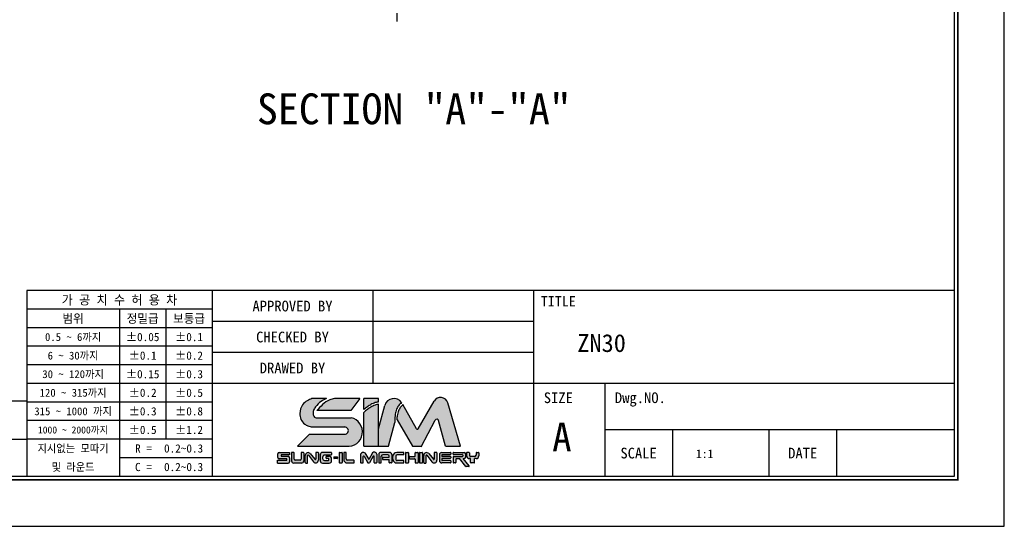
# Model space of a CAD drawing. Header units: millimetres. Extents: x -65 to 5648, y -387 to 3949.
# Tile 2 of 4: x 36 to 123, y 1 to 46. Entities that reach past the tile are written whole.
import ezdxf
from ezdxf.enums import TextEntityAlignment as Align

# ---------------------------------------------------------------- set-up
doc = ezdxf.new("R2010")
doc.units = ezdxf.units.MM
doc.linetypes.add('CENTER', pattern=[2, 1.25, -0.25, 0.25, -0.25])
doc.layers.get('0').update_dxf_attribs({"linetype": 'CONTINUOUS'})
for name, color, linetype in [('1', 1, 'CENTER'), ('5', 7, 'CONTINUOUS'), ('7', 7, 'CONTINUOUS')]:
    doc.layers.add(name, color=color, linetype=linetype)

# ---------------------------------------------------------------- blocks, each defined once
blk = doc.blocks.new('란표제')
h = blk.add_hatch(color=8)
h.dxf.hatch_style = 1
edge = h.paths.add_edge_path()
edge.add_spline(control_points=[(211.586712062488, 14.73767623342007), (211.5979655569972, 15.05995682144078), (211.6173841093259, 15.61607052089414), (211.7789107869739, 16.3460245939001), (212.0883945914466, 16.90037927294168), (212.3712800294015, 17.17334599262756), (212.5211611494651, 17.31797188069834)], knot_values=[0, 0, 0, 0, 0.7435831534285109, 1.283095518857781, 1.707763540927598, 2.186317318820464, 2.186317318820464, 2.186317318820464, 2.186317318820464], degree=3, periodic=0)
edge.add_arc((211.4478182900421, 16.58453128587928), 1.300000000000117, 34.34572044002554, 164.9999999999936)
edge.add_line((210.1921147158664, 16.92099604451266), (209.319017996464, 13.66255472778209))
edge.add_line((209.319017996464, 13.66255472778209), (209.319017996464, 11.2074160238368))
edge.add_line((209.319017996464, 11.2074160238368), (210.6863499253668, 11.2074160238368))
edge.add_line((210.6863499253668, 11.2074160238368), (211.5798839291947, 14.54213032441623))
edge.add_spline(control_points=[(211.5798839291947, 14.5421303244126), (211.5821599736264, 14.60731229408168), (211.5844360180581, 14.67249426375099), (211.586712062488, 14.73767623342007)], knot_values=[2.186317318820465, 2.186317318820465, 2.186317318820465, 2.186317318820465, 2.336708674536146, 2.336708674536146, 2.336708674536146, 2.336708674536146], degree=3, periodic=0)
edge = h.paths.add_edge_path()
edge.add_arc((217.4733307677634, 14.73094655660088), 0.2599999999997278, 14.999999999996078, 152.0936797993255, ccw=False)
edge.add_line((217.7244714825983, 14.79823950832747), (218.681274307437, 11.22740275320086))
edge.add_line((218.681274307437, 11.22740275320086), (220.7932630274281, 11.22740275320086))
edge.add_line((220.7932630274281, 11.22740275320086), (218.9990320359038, 17.29391512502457))
edge.add_arc((218.0017364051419, 16.99895508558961), 1.040000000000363, 16.47610349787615, 150.0000000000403)
edge.add_line((217.101069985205, 17.51895508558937), (214.8678378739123, 13.65088360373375))
edge.add_arc((214.7552545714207, 13.71588360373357), 0.1299999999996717, 210.0000000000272, 330.0000000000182, ccw=False)
edge.add_line((214.642671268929, 13.65088360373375), (212.6921295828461, 17.02932090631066))
edge.add_spline(control_points=[(212.6921295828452, 17.02932090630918), (212.5742457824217, 16.89979221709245), (212.3414632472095, 16.64401477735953), (212.065290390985, 16.12183659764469), (211.9274507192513, 15.54940397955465), (211.8798952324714, 15.13850761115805), (211.8598466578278, 14.96528077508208)], knot_values=[0, 0, 0, 0, 0.523800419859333, 1.034337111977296, 1.752334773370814, 2.275651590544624, 2.275651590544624, 2.275651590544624, 2.275651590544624], degree=3, periodic=0)
edge.add_arc((211.7973139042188, 14.85130860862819), 0.1300000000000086, 30.0000000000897, 61.24788174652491, ccw=False)
edge.add_line((211.9098972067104, 14.91630860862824), (214.0576988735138, 11.19620699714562))
edge.add_line((214.0576988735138, 11.19620699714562), (215.3070704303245, 11.1962069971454))
edge.add_line((215.3070704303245, 11.1962069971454), (217.243565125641, 14.85263365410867))
h = blk.add_hatch(color=150)
h.dxf.hatch_style = 1
edge = h.paths.add_edge_path()
edge.add_spline(control_points=[(207.254885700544, 16.33602195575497), (207.4122922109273, 16.47608683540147), (207.7174809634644, 16.74765264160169), (208.2523540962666, 17.06731062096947), (208.7774405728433, 17.32249890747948), (209.1543874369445, 17.38665720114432), (209.319017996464, 17.41467816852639)], knot_values=[0, 0, 0, 0, 0.6304310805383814, 1.222315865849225, 1.865724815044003, 2.364625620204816, 2.364625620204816, 2.364625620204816, 2.364625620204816], degree=3, periodic=0)
edge.add_line((209.319017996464, 17.41467816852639), (209.319017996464, 17.8749359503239))
edge.add_line((209.319017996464, 17.8749359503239), (207.254885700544, 17.8749359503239))
edge.add_line((207.254885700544, 17.8749359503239), (207.254885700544, 16.33602195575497))
edge = h.paths.add_edge_path()
edge.add_spline(control_points=[(209.319017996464, 17.09505608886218), (209.1507810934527, 17.05636180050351), (208.7718837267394, 16.96921585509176), (208.2430076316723, 16.7021166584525), (207.7228945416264, 16.35351243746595), (207.413543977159, 16.08416408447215), (207.254885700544, 15.9460219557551)], knot_values=[0, 0, 0, 0, 0.5164407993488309, 1.163110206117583, 1.761888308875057, 2.392319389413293, 2.392319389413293, 2.392319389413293, 2.392319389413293], degree=3, periodic=0)
edge.add_line((207.254885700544, 15.9460219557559), (207.254885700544, 11.2074160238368))
edge.add_line((207.254885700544, 11.2074160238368), (209.319017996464, 11.2074160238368))
edge.add_line((209.319017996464, 11.2074160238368), (209.319017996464, 17.09505608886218))
edge = h.paths.add_edge_path()
edge.add_line((205.4485281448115, 15.20675719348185), (200.5646388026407, 15.20675719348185))
edge.add_spline(control_points=[(200.5646388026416, 15.20675719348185), (200.4849448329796, 15.2311278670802), (200.2902893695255, 15.29065413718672), (200.0764048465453, 15.67955931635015), (200.1444277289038, 16.22277553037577), (200.5626230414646, 16.86702953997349), (201.1445093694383, 17.51252125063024), (201.753622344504, 17.7642963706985), (202.0212897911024, 17.8749359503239)], knot_values=[0, 0, 0, 0, 0.2433595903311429, 0.5944147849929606, 1.213183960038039, 1.789398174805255, 2.88702788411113, 3.747486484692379, 3.747486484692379, 3.747486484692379, 3.747486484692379], degree=3, periodic=0)
edge.add_line((202.021289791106, 17.87493595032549), (199.975920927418, 17.87493595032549))
edge.add_spline(control_points=[(199.975920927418, 17.87493595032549), (199.7520550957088, 17.7906646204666), (199.2509278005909, 17.60202188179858), (198.4944564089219, 16.96557093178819), (198.1991549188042, 15.94031959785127), (198.3773366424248, 14.94330619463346), (198.8409946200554, 14.33840604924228), (199.2605940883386, 14.13379854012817), (199.4124566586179, 14.059746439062)], knot_values=[0, 0, 0, 0, 0.550739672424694, 1.232839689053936, 2.19963066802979, 2.850121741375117, 3.513003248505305, 3.888995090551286, 3.888995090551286, 3.888995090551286, 3.888995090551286], degree=3, periodic=0)
edge.add_arc((200.0158996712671, 15.21120487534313), 1.299999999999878, 242.3423855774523, 270.0000000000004)
edge.add_line((200.0158996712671, 13.91120487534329), (204.5640160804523, 13.91120487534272))
edge.add_arc((204.5640160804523, 13.39961279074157), 0.5115920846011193, 270.18688939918, 90, ccw=False)
edge.add_line((204.565684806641, 12.88802342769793), (199.6526393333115, 12.88802342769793))
edge.add_line((199.6526393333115, 12.88802342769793), (197.9720319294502, 11.2074160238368))
edge.add_line((197.9720319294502, 11.2074160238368), (204.7937810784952, 11.2074160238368))
edge.add_arc((205.0304162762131, 13.2219417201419), 2.028376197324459, 263.3004820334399, 78.10426637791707)
edge = h.paths.add_edge_path(flags=17)
edge.add_spline(control_points=[(203.124493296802, 17.8749359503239), (202.8996633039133, 17.82721986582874), (202.2807588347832, 17.69586862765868), (201.4378743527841, 17.06335641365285), (200.9055243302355, 16.48007066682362), (200.6418784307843, 16.19119889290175)], knot_values=[0, 0, 0, 0, 0.6846043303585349, 1.884555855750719, 3.061918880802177, 3.061918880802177, 3.061918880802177, 3.061918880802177], degree=3, periodic=0)
edge.add_line((200.6418784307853, 16.19119889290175), (205.4077128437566, 16.19119889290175))
edge.add_line((205.4077128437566, 16.19119889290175), (206.7038211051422, 17.8749359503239))
edge.add_line((206.7038211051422, 17.8749359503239), (203.124493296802, 17.8749359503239))
h = blk.add_hatch(color=150)
h.dxf.hatch_style = 1
h.paths.add_polyline_path([(196.8398843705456, 9.607704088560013, 0.414213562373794), (196.644884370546, 9.80270408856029), (195.7199446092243, 9.80270408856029, -0.4142135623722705), (195.6549446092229, 9.867704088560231), (195.654944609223, 9.948566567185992, -0.4142135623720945), (195.7199446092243, 10.0135665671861), (196.8398843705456, 10.0135665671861), (196.8398843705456, 10.3463613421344), (195.3763517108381, 10.34636134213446, 0.4142135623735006), (195.1813517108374, 10.15136134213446), (195.1813517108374, 9.651637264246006, 0.4142135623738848), (195.3763517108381, 9.45663726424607), (196.4043549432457, 9.456637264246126, -0.4142135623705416), (196.4693549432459, 9.391637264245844), (196.4693549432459, 9.314484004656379, -0.4142135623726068), (196.4043549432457, 9.249484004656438), (195.1625882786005, 9.249484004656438), (195.1625882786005, 8.845717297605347), (196.644884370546, 8.845717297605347, 0.4142135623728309), (196.8398843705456, 9.04071729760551)])
h.paths.add_polyline_path([(204.2241152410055, 10.26798301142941, 0.4142135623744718), (204.1591152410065, 10.33298301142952), (203.8636730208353, 10.33298301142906, 0.4142135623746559), (203.7986730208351, 10.26798301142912), (203.7986730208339, 8.929340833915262, 0.4142135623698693), (203.8636730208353, 8.864340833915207), (204.1591152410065, 8.864340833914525, 0.4142135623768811), (204.2241152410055, 8.929340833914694)])
h.paths.add_polyline_path([(207.1653805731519, 9.763626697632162, -0.7673269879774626), (207.2866722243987, 9.796126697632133), (207.8058751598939, 8.896840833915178, 0.2679491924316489), (207.8621668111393, 8.864340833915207), (207.9913022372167, 8.864340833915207, 0.2679491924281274), (208.0475938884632, 8.896840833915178), (208.5667968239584, 9.796126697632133, -0.76732698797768), (208.6880884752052, 9.763626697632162), (208.6880884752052, 8.929340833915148, 0.4142135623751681), (208.7530884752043, 8.864340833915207), (208.9903602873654, 8.864340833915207, 0.4142135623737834), (209.0553602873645, 8.929340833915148), (209.0553602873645, 10.10884705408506, 0.5572135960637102), (208.4489020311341, 10.2713470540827), (207.9267345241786, 9.366926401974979), (207.4045670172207, 10.27134705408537, 0.519890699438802), (206.7981087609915, 10.10884705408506), (206.7981087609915, 8.929340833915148, 0.4142135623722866), (206.8631087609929, 8.864340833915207), (207.1003805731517, 8.864340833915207, 0.4142135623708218), (207.1653805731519, 8.929340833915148)])
h = blk.add_hatch(color=251)
h.dxf.hatch_style = 1
h.paths.add_polyline_path([(203.5669230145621, 9.653807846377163, 0.4142135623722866), (203.5019230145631, 9.718807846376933), (203.0985386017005, 9.718807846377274, 0.414213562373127), (203.0335386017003, 9.653807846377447), (203.0335386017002, 9.535083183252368, 0.4142135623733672), (203.0985386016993, 9.470083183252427), (203.5019230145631, 9.470083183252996, 0.4142135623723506), (203.5669230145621, 9.535083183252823)])
h.paths.add_polyline_path([(198.8155383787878, 9.170717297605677), (198.8155383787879, 10.28136134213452, 0.4142135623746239), (198.7505383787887, 10.34636134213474), (198.5312483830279, 10.34636134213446, 0.4142135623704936), (198.4662483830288, 10.28136134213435), (198.4662483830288, 9.374979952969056, -0.4142135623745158), (198.3362483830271, 9.244979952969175), (197.6035467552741, 9.244979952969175, -0.4142135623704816), (197.4735467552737, 9.374979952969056), (197.4735467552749, 10.28136134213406, 0.4142135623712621), (197.4085467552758, 10.34636134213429), (197.173220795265, 10.3463613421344, 0.4142135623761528), (197.1082207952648, 10.28136134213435), (197.1082207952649, 9.170717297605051, 0.4142135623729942), (197.4332207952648, 8.845717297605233), (198.490538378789, 8.845717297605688, 0.4142135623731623)])
h.paths.add_polyline_path([(200.8836941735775, 9.265258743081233), (200.8836941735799, 10.28136134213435, 0.4142135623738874), (200.8186941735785, 10.3463613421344), (200.5662103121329, 10.34636134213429, 0.4142135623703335), (200.5012103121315, 10.28136134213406), (200.5012103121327, 9.419089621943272, -0.7053166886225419), (200.385850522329, 9.377993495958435), (199.7365529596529, 10.17365216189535, 0.7053166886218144), (199.0443942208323, 9.927075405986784), (199.0443942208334, 8.91071729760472, 0.4142135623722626), (199.1093942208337, 8.845717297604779), (199.3056264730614, 8.84571729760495, 0.4142135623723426), (199.3706264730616, 8.910717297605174), (199.3706264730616, 9.904828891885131, -0.7182104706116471), (199.4873633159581, 9.944177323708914), (200.1832731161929, 9.02916815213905, 0.7182104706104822)])
h.paths.add_polyline_path([(202.7217367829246, 9.170717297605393), (202.7217367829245, 9.475145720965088, 0.414213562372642), (202.3967367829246, 9.80014572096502), (202.0179389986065, 9.800145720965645, 0.4142135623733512), (201.9529389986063, 9.735145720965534), (201.9529389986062, 9.538394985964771, 0.4142135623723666), (202.0179389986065, 9.47339498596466), (202.273324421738, 9.473394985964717, -0.4142135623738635), (202.3383244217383, 9.40839498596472), (202.3383244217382, 9.281672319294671, -0.4142135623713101), (202.273324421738, 9.21667231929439), (201.7241999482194, 9.21667231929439, -0.4142135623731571), (201.4641999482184, 9.476672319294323), (201.4641999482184, 9.652153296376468, -0.414213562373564), (201.7891999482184, 9.977153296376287), (202.6567367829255, 9.97715329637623, 0.4142135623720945), (202.7217367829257, 10.04215329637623), (202.7217367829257, 10.2813613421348, 0.4142135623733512), (202.6567367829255, 10.3463613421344), (201.4565649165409, 10.3463613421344, 0.4142135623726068), (201.1315649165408, 10.02136134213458), (201.1315649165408, 9.170717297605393, 0.4142135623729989), (201.4565649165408, 8.845717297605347), (202.3967367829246, 8.845717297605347, 0.4142135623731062)])
h.paths.add_polyline_path([(205.9125890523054, 9.174990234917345, 0.4142135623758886), (205.8475890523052, 9.23999023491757), (204.9759224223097, 9.23999023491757, -0.4142135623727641), (204.7809224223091, 9.434990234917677), (204.7809224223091, 10.26798301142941, 0.4142135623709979), (204.7159224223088, 10.33298301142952), (204.4844112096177, 10.33298301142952, 0.4142135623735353), (204.4194112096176, 10.26798301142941), (204.4194112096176, 9.38434083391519, 0.414213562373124), (204.9394112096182, 8.864340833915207), (205.8475890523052, 8.864340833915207, 0.4142135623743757), (205.9125890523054, 8.929340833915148)])
h.paths.add_polyline_path([(209.694731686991, 9.823725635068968, -0.4142135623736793), (209.8897316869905, 10.01872563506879), (210.5938065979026, 10.0187256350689, -0.4142135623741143), (210.7888065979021, 9.823725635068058), (210.7888065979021, 9.69676070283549), (209.9214226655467, 9.696760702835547, 0.4142135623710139), (209.8564226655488, 9.631760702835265), (209.8564226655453, 9.40577132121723, 0.414213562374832), (209.9214226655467, 9.340771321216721), (210.7888065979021, 9.34077132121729), (210.7888065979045, 8.929340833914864, 0.4142135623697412), (210.8538065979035, 8.864340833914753), (211.0838216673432, 8.86434083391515, 0.4142135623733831), (211.1488216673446, 8.929340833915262), (211.1488216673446, 10.07298301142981, 0.4142135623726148), (210.8888216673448, 10.33298301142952), (209.5973415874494, 10.33298301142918, 0.4142135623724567), (209.337341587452, 10.07298301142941), (209.337341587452, 8.929340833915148, 0.414213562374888), (209.4023415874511, 8.864340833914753), (209.6297316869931, 8.864340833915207, 0.4142135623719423), (209.694731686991, 8.929340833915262)])
h.paths.add_polyline_path([(212.8488973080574, 9.150598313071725, 0.4142135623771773), (212.7838973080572, 9.21559831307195), (211.9150975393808, 9.215598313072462, -0.4142135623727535), (211.7200975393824, 9.410598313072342), (211.7200975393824, 9.825681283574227, -0.4142135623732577), (211.9150975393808, 10.02068128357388), (212.7838973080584, 10.02068128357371, 0.4142135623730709), (212.8488973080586, 10.08568128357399), (212.8488973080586, 10.26798301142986, 0.4142135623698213), (212.7838973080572, 10.33298301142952), (211.8480273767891, 10.33298301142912, 0.414213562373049), (211.3280273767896, 9.812983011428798), (211.3280273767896, 9.384340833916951, 0.4142135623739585), (211.8480273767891, 8.864340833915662), (212.7838973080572, 8.864340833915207, 0.4142135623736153), (212.8488973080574, 8.929340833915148)])
h.paths.add_polyline_path([(213.492579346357, 10.26798301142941, 0.414213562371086), (213.4275793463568, 10.33298301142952), (213.1321371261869, 10.33298301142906, 0.4142135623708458), (213.0671371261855, 10.26798301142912), (213.0671371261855, 8.929340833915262, 0.4142135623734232), (213.1321371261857, 8.864340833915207), (213.4275793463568, 8.864340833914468, 0.4142135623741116), (213.492579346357, 8.929340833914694)])
h.paths.add_polyline_path([(214.8456035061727, 10.26798301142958, 0.4142135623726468), (214.7806035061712, 10.33298301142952), (214.4851612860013, 10.33298301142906, 0.4142135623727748), (214.4201612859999, 10.26798301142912), (214.4201612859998, 9.839948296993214, -0.4142135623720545), (214.3551612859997, 9.774948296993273), (213.676330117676, 9.774948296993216, 0.4142135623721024), (213.6113301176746, 9.709948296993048), (213.6113301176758, 9.520356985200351, 0.4142135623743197), (213.676330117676, 9.455356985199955), (214.3551612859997, 9.45535698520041, -0.4142135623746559), (214.4201612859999, 9.390356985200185), (214.4201612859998, 8.929340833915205, 0.4142135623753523), (214.4851612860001, 8.864340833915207), (214.7806035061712, 8.864340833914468, 0.4142135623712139), (214.8456035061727, 8.929340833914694)])
h.paths.add_polyline_path([(215.4624624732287, 10.26798301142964, 0.4142135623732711), (215.3974624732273, 10.33298301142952), (215.1020202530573, 10.33298301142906, 0.4142135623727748), (215.0370202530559, 10.26798301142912), (215.0370202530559, 8.929340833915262, 0.4142135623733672), (215.1020202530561, 8.864340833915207), (215.3974624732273, 8.864340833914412, 0.4142135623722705), (215.4624624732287, 8.929340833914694)])
h.paths.add_polyline_path([(216.339469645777, 10.17365216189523, 0.7053166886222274), (215.6473109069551, 9.927075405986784), (215.6473109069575, 8.91071729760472, 0.4142135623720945), (215.7123109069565, 8.845717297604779), (215.9085431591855, 8.84571729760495, 0.4142135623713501), (215.9735431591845, 8.910717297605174), (215.9735431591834, 9.904828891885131, -0.7182104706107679), (216.0902800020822, 9.944177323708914), (216.7861898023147, 9.02916815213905, 0.7182104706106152), (217.4866108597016, 9.265258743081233), (217.4866108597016, 10.28136134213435, 0.4142135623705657), (217.4216108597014, 10.3463613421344), (217.1691269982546, 10.34636134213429, 0.4142135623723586), (217.1041269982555, 10.28136134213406), (217.1041269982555, 9.419089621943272, -0.7053166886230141), (216.9887672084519, 9.377993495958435)])
h.paths.add_polyline_path([(219.420415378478, 10.26798301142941, 0.4142135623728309), (219.3554153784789, 10.33298301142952), (218.1709172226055, 10.33298301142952, 0.4142135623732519), (217.8459172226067, 10.00798301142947), (217.8459172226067, 9.189340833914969, 0.4142135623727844), (218.1709172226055, 8.864340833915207), (219.3554153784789, 8.864340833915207, 0.4142135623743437), (219.420415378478, 8.929340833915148), (219.420415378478, 9.143462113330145, 0.4142135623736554), (219.3554153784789, 9.208462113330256), (218.2404718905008, 9.208462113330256, -0.4142135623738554), (218.1754718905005, 9.273462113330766), (218.1754718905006, 9.438182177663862, -0.414213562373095), (218.240471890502, 9.503182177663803), (219.3554153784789, 9.50318217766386, 0.4142135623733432), (219.420415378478, 9.568182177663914), (219.420415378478, 9.728365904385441, 0.4142135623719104), (219.3554153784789, 9.793365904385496), (218.240471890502, 9.793365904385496, -0.4142135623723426), (218.1754718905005, 9.858365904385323), (218.1754718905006, 9.955071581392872, -0.4142135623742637), (218.2404718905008, 10.02007158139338), (219.3554153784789, 10.02007158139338, 0.4142135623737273), (219.420415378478, 10.08507158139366)])
h.paths.add_polyline_path([(221.4898233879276, 10.13798301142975, 0.41421356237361), (221.2948233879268, 10.3329830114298), (219.8352710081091, 10.33298301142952, 0.4142135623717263), (219.7702710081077, 10.26798301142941), (219.7702710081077, 10.10677544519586, 0.4142135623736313), (219.8352710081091, 10.04177544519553), (221.0336939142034, 10.0417754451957, -0.4142135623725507), (221.0986939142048, 9.976775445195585), (221.0986939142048, 9.837352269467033, -0.4142135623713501), (221.0336939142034, 9.772352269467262), (219.8352710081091, 9.772352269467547, 0.4142135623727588), (219.7702710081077, 9.707352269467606), (219.7702710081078, 8.929340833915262, 0.4142135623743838), (219.8352710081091, 8.864340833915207), (220.0926108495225, 8.864340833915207, 0.4142135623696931), (220.1576108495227, 8.929340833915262), (220.1576108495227, 9.414242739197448, -0.4142135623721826), (220.2226108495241, 9.479242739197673), (220.6306965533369, 9.479242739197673), (221.5531320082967, 8.379926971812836, 0.221694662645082), (221.6029248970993, 8.356708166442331), (221.9552971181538, 8.35670816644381, 0.6370702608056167), (222.0050900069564, 8.46348936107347), (221.1527717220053, 9.479242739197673), (221.2948233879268, 9.479242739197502, 0.414213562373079), (221.4898233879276, 9.674242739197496)])
h.paths.add_polyline_path([(223.366210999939, 9.869242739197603), (223.366210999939, 10.26798301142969, 0.4142135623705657), (223.3012109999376, 10.33298301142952), (223.0343925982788, 10.33298301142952, 0.414213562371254), (222.9693925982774, 10.26798301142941), (222.9693925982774, 9.96735226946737, -0.4142135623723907), (222.7743925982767, 9.772352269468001), (222.2290342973, 9.772352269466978, -0.4142135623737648), (222.034034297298, 9.967352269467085), (222.034034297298, 10.26798301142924, 0.4142135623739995), (221.969034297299, 10.33298301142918), (221.7022158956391, 10.33298301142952, 0.4142135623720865), (221.63721589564, 10.26798301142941), (221.63721589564, 9.869242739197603, 0.4142135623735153), (222.0272158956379, 9.479242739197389), (222.9762109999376, 9.479242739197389, 0.4142135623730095)])
h.paths.add_polyline_path([(222.7748939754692, 9.479242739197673), (222.2133923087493, 9.479242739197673), (222.2133923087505, 8.929340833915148, 0.4142135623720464), (222.2783923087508, 8.864340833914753), (222.7098939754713, 8.864340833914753, 0.4142135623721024), (222.7748939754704, 8.929340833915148)])
for p, q in [((202.0212897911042, 17.87493595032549), (199.975920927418, 17.87493595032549)), ((206.7038211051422, 17.8749359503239), (203.124493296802, 17.8749359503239)), ((206.7038211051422, 17.8749359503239), (205.4077128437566, 16.19119889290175)), ((209.319017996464, 17.8749359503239), (207.254885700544, 17.8749359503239)), ((207.254885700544, 16.33602195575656), (207.254885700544, 17.8749359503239)), ((209.319017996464, 17.41467816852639), (209.319017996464, 17.8749359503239)), ((209.319017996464, 11.2074160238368), (209.319017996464, 17.09505608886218)), ((209.319017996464, 13.66255472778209), (210.1921147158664, 16.92099604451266)), ((214.6426712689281, 13.65088360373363), (212.692129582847, 17.02932090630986)), ((214.8678378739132, 13.65088360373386), (217.101069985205, 17.51895508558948)), ((220.7932630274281, 11.22740275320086), (218.9990320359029, 17.29391512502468)), ((200.5646388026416, 15.20675719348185), (205.4485281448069, 15.20675719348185)), ((205.4077128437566, 16.19119889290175), (200.6418784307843, 16.19119889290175)), ((207.254885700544, 11.2074160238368), (207.254885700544, 15.94602195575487)), ((200.0158996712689, 13.91120487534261), (204.5640160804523, 13.91120487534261)), ((210.6863499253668, 11.2074160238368), (211.5798839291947, 14.54213032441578)), ((211.9098972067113, 14.91630860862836), (214.0576988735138, 11.19620699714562)), ((215.2814177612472, 11.14777045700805), (217.2435651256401, 14.8526336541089)), ((218.681274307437, 11.22740275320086), (217.7244714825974, 14.79823950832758)), ((199.6526393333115, 12.88802342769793), (197.9720319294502, 11.20741602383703)), ((199.6526393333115, 12.88802342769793), (204.5623473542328, 12.88802342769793)), ((197.9720319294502, 11.2074160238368), (204.7937810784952, 11.2074160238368)), ((207.254885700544, 11.2074160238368), (209.319017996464, 11.2074160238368)), ((209.319017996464, 11.2074160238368), (210.6863499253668, 11.2074160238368)), ((214.0576988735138, 11.19620699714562), (215.2814177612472, 11.1962069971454)), ((218.681274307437, 11.22740275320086), (220.7932630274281, 11.22740275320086)), ((195.1813517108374, 9.651637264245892), (195.1813517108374, 10.15136134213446)), ((195.3763517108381, 10.3463613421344), (196.8398843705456, 10.3463613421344)), ((195.6549446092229, 9.948566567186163), (195.6549446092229, 9.867704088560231)), ((196.8398843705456, 10.0135665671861), (195.7199446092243, 10.0135665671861)), ((195.7199446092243, 9.80270408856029), (196.644884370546, 9.80270408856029)), ((196.8398843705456, 10.32175464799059), (196.8398843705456, 10.0135665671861)), ((197.1082207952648, 10.28136134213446), (197.1082207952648, 9.170717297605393)), ((197.4085467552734, 10.3463613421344), (197.173220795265, 10.3463613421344)), ((197.4735467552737, 9.37497995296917), (197.4735467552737, 10.28136134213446)), ((198.4662483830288, 10.28136134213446), (198.4662483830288, 9.37497995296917)), ((198.7505383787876, 10.3463613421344), (198.5312483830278, 10.3463613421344)), ((198.8155383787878, 10.28136134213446), (198.8155383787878, 9.170717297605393)), ((199.0443942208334, 8.910717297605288), (199.0443942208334, 9.92707540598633)), ((199.3706264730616, 8.910717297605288), (199.3706264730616, 9.904828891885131)), ((199.4873633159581, 9.944177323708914), (200.1832731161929, 9.029168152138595)), ((199.7365529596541, 10.17365216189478), (200.3858505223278, 9.377993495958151)), ((200.5012103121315, 10.28136134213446), (200.5012103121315, 9.419089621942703)), ((200.8186941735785, 10.3463613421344), (200.5662103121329, 10.3463613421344)), ((200.8836941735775, 10.28136134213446), (200.8836941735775, 9.265258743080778)), ((201.1315649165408, 10.02136134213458), (201.1315649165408, 9.170717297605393)), ((202.6567367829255, 10.3463613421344), (201.4565649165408, 10.3463613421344)), ((202.6567367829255, 9.977153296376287), (201.7891999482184, 9.977153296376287)), ((201.9529389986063, 9.538394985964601), (201.9529389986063, 9.735145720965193)), ((202.0179389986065, 9.800145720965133), (202.3967367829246, 9.800145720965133)), ((202.7217367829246, 10.28136134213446), (202.7217367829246, 10.04215329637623)), ((202.7217367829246, 10.28136134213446), (202.7217367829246, 10.04215329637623)), ((203.0985386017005, 9.718807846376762), (203.5019230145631, 9.718807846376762)), ((203.7986730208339, 10.26798301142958), (203.7986730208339, 8.929340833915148)), ((203.8636730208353, 10.33298301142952), (204.1591152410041, 10.33298301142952)), ((204.2241152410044, 10.26798301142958), (204.2241152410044, 8.929340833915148)), ((204.4194112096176, 10.26798301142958), (204.4194112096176, 9.38434083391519)), ((204.7159224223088, 10.33298301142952), (204.4844112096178, 10.33298301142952)), ((204.7809224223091, 9.434990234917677), (204.7809224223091, 10.26798301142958)), ((206.7981087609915, 10.10884705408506), (206.7981087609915, 8.929340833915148)), ((207.1653805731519, 8.929340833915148), (207.1653805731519, 9.763626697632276)), ((207.2866722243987, 9.796126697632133), (207.8058751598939, 8.896840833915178)), ((207.4045670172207, 10.27134705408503), (207.9267345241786, 9.366926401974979)), ((208.4489020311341, 10.27134705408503), (207.9267345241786, 9.366926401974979)), ((208.5667968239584, 9.796126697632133), (208.0475938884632, 8.896840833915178)), ((208.6880884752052, 8.929340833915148), (208.6880884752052, 9.763626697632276)), ((209.0553602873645, 10.10884705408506), (209.0553602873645, 8.929340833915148)), ((209.3373415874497, 10.07298301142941), (209.3373415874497, 8.929340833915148)), ((210.8888216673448, 10.33298301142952), (209.5973415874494, 10.33298301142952)), ((209.694731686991, 8.929340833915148), (209.694731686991, 9.823725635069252)), ((210.5938065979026, 10.01872563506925), (209.8897316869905, 10.01872563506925)), ((209.9214226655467, 9.69676070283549), (210.7888065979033, 9.69676070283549)), ((210.7888065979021, 9.69676070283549), (210.7888065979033, 9.823725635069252)), ((211.1488216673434, 10.07298301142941), (211.1488216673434, 8.929340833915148)), ((211.3280273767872, 9.38434083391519), (211.3280273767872, 9.812983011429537)), ((211.7200975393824, 9.82568128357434), (211.7200975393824, 9.410598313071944)), ((212.7838973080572, 10.33298301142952), (211.8480273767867, 10.33298301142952)), ((212.7838973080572, 10.02068128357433), (211.9150975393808, 10.02068128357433)), ((212.8488973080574, 10.08568128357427), (212.8488973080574, 10.26798301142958)), ((213.0671371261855, 10.26798301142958), (213.0671371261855, 8.929340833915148)), ((213.1321371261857, 10.33298301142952), (213.4275793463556, 10.33298301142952)), ((213.492579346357, 10.26798301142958), (213.492579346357, 8.929340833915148)), ((213.6113301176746, 9.709948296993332), (213.6113301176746, 9.520356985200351)), ((213.676330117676, 9.774948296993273), (214.3551612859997, 9.774948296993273)), ((214.4201612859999, 9.839948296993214), (214.4201612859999, 10.26798301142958)), ((214.4851612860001, 10.33298301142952), (214.7806035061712, 10.33298301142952)), ((214.8456035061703, 10.26798301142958), (214.8456035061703, 8.929340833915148)), ((215.0370202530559, 10.26798301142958), (215.0370202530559, 8.929340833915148)), ((215.1020202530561, 10.33298301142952), (215.3974624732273, 10.33298301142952)), ((215.4624624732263, 10.26798301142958), (215.4624624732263, 8.929340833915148)), ((215.6473109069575, 8.910717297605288), (215.6473109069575, 9.92707540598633)), ((215.9735431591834, 8.910717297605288), (215.9735431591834, 9.904828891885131)), ((216.0902800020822, 9.944177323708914), (216.7861898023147, 9.029168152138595)), ((216.339469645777, 10.17365216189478), (216.9887672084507, 9.377993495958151)), ((217.1041269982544, 10.28136134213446), (217.1041269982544, 9.419089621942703)), ((217.4216108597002, 10.3463613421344), (217.1691269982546, 10.3463613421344)), ((217.4866108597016, 10.28136134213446), (217.4866108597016, 9.265258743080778)), ((217.8459172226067, 10.00798301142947), (217.8459172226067, 9.189340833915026)), ((218.1709172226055, 10.33298301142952), (219.3554153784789, 10.33298301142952)), ((218.1754718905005, 9.955071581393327), (218.1754718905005, 9.858365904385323)), ((219.3554153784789, 10.02007158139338), (218.2404718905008, 10.02007158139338)), ((219.3554153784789, 9.793365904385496), (218.240471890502, 9.793365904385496)), ((219.420415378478, 10.26798301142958), (219.420415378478, 10.08507158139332)), ((219.420415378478, 9.728365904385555), (219.420415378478, 9.568182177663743)), ((219.7702710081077, 10.10677544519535), (219.7702710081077, 10.26798301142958)), ((219.7702710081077, 9.707352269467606), (219.7702710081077, 8.929340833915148)), ((219.835271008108, 10.33298301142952), (221.2948233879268, 10.33298301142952)), ((219.835271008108, 10.04177544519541), (221.0336939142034, 10.04177544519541)), ((219.835271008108, 9.772352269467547), (221.0336939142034, 9.772352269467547)), ((221.0986939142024, 9.976775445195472), (221.0986939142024, 9.837352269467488)), ((221.4898233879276, 10.13798301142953), (221.4898233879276, 9.67424273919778)), ((221.63721589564, 10.26798301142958), (221.63721589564, 9.869242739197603)), ((221.969034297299, 10.33298301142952), (221.7022158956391, 10.33298301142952)), ((222.034034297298, 10.26798301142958), (222.034034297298, 9.967352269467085)), ((222.7743925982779, 9.772352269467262), (222.2290342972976, 9.772352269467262)), ((222.9693925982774, 10.26798301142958), (222.9693925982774, 9.967352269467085)), ((223.0343925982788, 10.33298301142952), (223.3012109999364, 10.33298301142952)), ((223.3662109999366, 10.26798301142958), (223.3662109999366, 9.869242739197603)), ((195.1625882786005, 8.845717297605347), (195.1625882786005, 9.249484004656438)), ((195.1625882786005, 9.249484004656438), (196.4043549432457, 9.249484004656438)), ((195.1625882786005, 8.845717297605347), (196.644884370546, 8.845717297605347)), ((196.4043549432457, 9.45663726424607), (195.3763517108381, 9.45663726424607)), ((196.4693549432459, 9.314484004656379), (196.4693549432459, 9.391637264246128)), ((196.8398843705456, 9.607704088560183), (196.8398843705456, 9.04071729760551)), ((198.490538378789, 8.845717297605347), (197.4332207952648, 8.845717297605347)), ((198.3362483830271, 9.244979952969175), (197.6035467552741, 9.244979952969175)), ((199.1093942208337, 8.845717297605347), (199.3056264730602, 8.845717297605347)), ((201.4565649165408, 8.845717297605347), (202.3967367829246, 8.845717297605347)), ((201.4641999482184, 9.652153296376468), (201.4641999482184, 9.476672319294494)), ((201.7241999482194, 9.21667231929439), (202.273324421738, 9.21667231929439)), ((202.273324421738, 9.47339498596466), (202.0179389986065, 9.47339498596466)), ((202.3383244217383, 9.28167231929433), (202.3383244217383, 9.40839498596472)), ((202.7217367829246, 9.170717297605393), (202.7217367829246, 9.475145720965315)), ((203.0335386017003, 9.653807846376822), (203.0335386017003, 9.535083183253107)), ((203.5019230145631, 9.470083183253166), (203.0985386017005, 9.470083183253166)), ((203.5669230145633, 9.653807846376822), (203.5669230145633, 9.535083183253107)), ((203.8636730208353, 8.864340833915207), (204.1591152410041, 8.864340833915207)), ((204.9394112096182, 8.864340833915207), (205.8475890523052, 8.864340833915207)), ((205.8475890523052, 9.23999023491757), (204.9759224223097, 9.23999023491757)), ((205.9125890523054, 8.929340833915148), (205.9125890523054, 9.17499023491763)), ((206.8631087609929, 8.864340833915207), (207.1003805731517, 8.864340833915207)), ((207.8621668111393, 8.864340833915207), (207.9913022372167, 8.864340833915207)), ((208.7530884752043, 8.864340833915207), (208.9903602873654, 8.864340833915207)), ((209.4023415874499, 8.864340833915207), (209.6297316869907, 8.864340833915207)), ((209.8564226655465, 9.63176070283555), (209.8564226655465, 9.40577132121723)), ((209.9214226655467, 9.34077132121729), (210.7888065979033, 9.34077132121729)), ((210.7888065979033, 8.929340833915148), (210.7888065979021, 9.34077132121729)), ((211.0838216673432, 8.864340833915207), (210.8538065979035, 8.864340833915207)), ((211.8480273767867, 8.864340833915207), (212.783897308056, 8.864340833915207)), ((212.783897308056, 9.21559831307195), (211.9150975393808, 9.21559831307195)), ((212.8488973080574, 8.929340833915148), (212.8488973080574, 9.15059831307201)), ((213.1321371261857, 8.864340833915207), (213.4275793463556, 8.864340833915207)), ((213.676330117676, 9.45535698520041), (214.3551612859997, 9.45535698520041)), ((214.4201612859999, 9.39035698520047), (214.4201612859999, 8.929340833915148)), ((214.4851612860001, 8.864340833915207), (214.7806035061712, 8.864340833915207)), ((215.1020202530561, 8.864340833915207), (215.3974624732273, 8.864340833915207)), ((215.7123109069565, 8.845717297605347), (215.9085431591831, 8.845717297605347)), ((219.3554153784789, 8.864340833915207), (218.1709172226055, 8.864340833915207)), ((218.1754718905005, 9.438182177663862), (218.1754718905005, 9.273462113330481)), ((219.3554153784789, 9.503182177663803), (218.240471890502, 9.503182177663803)), ((219.3554153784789, 9.208462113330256), (218.2404718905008, 9.208462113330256)), ((219.420415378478, 9.143462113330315), (219.420415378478, 8.929340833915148)), ((220.0926108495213, 8.864340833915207), (219.835271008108, 8.864340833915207)), ((220.1576108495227, 9.414242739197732), (220.1576108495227, 8.929340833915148)), ((220.2226108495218, 9.479242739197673), (220.6306965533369, 9.479242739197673)), ((221.5531320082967, 8.379926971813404), (220.6306965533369, 9.479242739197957)), ((221.1527717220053, 9.479242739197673), (221.2948233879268, 9.479242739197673)), ((222.0050900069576, 8.463489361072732), (221.1527717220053, 9.479242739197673)), ((221.9552971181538, 8.356708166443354), (221.6029248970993, 8.356708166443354)), ((222.2133923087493, 9.479242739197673), (222.0272158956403, 9.479242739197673)), ((222.2133923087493, 8.929340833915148), (222.2133923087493, 9.479242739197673)), ((222.709893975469, 8.864340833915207), (222.2783923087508, 8.864340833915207)), ((222.9762109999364, 9.479242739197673), (222.7748939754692, 9.479242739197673)), ((222.7748939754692, 8.929340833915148), (222.7748939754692, 9.479242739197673))]:
    blk.add_line(p, q)
for centre, radius, start, end in [((218.0017364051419, 16.99895508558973), 1.04, 16.47610349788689, 149.9999999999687), ((211.4478182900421, 16.58453128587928), 1.3, 34.34572044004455, 165.0000000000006), ((205.0304162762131, 13.2219417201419), 2.028376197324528, 263.3004820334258, 78.10426637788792), ((200.0158996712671, 15.21120487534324), 1.3, 242.342385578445, 270), ((204.5640160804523, 13.39961279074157), 0.5115920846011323, 269.813110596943, 90), ((211.7973139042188, 14.8513086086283), 0.13, 30.00000000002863, 61.24788175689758), ((217.4733307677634, 14.73094655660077), 0.26, 14.99999999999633, 152.0936797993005), ((214.7552545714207, 13.71588360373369), 0.13, 210.0000000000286, 329.9999999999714), ((195.3763517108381, 10.15136134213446), 0.195, 90, 180), ((195.7199446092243, 9.948566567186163), 0.065, 90, 180), ((195.7199446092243, 9.867704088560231), 0.065, 180, 270), ((196.644884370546, 9.607704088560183), 0.195, 0, 90), ((197.173220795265, 10.28136134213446), 0.065, 90, 180), ((197.4085467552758, 10.28136134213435), 0.065, 0, 90.00000000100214), ((198.5312483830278, 10.28136134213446), 0.065, 90, 180), ((198.7505383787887, 10.2813613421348), 0.065, 0, 90.00000000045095), ((199.4343942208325, 9.927075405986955), 0.39, 39.21617813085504, 180), ((199.4356264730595, 9.904828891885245), 0.065, 37.25478689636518, 180), ((200.5662103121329, 10.28136134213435), 0.065, 90.00000000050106, 180), ((200.8186941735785, 10.28136134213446), 0.065, 0, 90.00000000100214), ((201.4565649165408, 10.02136134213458), 0.325, 90, 180), ((201.7891999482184, 9.652153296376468), 0.325, 90, 180), ((202.0179389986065, 9.735145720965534), 0.065, 90, 180), ((202.3967367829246, 9.475145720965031), 0.325, 0, 90), ((202.6567367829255, 10.28136134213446), 0.065, 0, 90.00000000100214), ((202.6567367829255, 10.04215329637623), 0.065, 269.9999999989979, 0), ((203.0985386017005, 9.653807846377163), 0.065, 90, 180), ((203.5019230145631, 9.653807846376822), 0.065, 0, 90), ((203.8636730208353, 10.26798301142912), 0.065, 90.00000000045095, 180), ((204.1591152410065, 10.26798301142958), 0.065, 0, 90.00000000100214), ((204.4844112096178, 10.26798301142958), 0.065, 90, 180), ((204.7159224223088, 10.26798301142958), 0.065, 0, 90), ((207.1583587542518, 9.977292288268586), 0.3835188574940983, 50.06099622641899, 159.9390037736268), ((207.2303805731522, 9.763626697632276), 0.065, 30.00000000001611, 180), ((208.7018605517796, 10.0024845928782), 0.3691544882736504, 16.74570727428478, 133.2542927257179), ((208.6230884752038, 9.763626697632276), 0.065, 0, 149.9999999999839), ((209.5973415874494, 10.0729830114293), 0.26, 90.00000000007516, 180), ((209.8897316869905, 9.823725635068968), 0.195, 90, 180), ((209.9214226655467, 9.63176070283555), 0.065, 90.00000000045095, 180), ((210.5938065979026, 9.823725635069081), 0.195, 0, 89.99999999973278), ((210.8888216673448, 10.07298301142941), 0.26, 0, 90.00000000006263), ((211.8480273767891, 9.812983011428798), 0.52, 90.00000000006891, 180), ((211.9150975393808, 9.825681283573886), 0.195, 90, 180), ((212.7838973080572, 10.26798301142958), 0.065, 0, 90.00000000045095), ((212.7838973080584, 10.08568128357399), 0.065, 269.9999999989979, 0), ((213.1321371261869, 10.26798301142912), 0.065, 90.00000000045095, 180), ((213.4275793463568, 10.26798301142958), 0.065, 0, 90.00000000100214), ((213.676330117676, 9.709948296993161), 0.065, 90, 180), ((214.3551612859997, 9.839948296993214), 0.065, 270, 0), ((214.4851612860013, 10.26798301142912), 0.065, 90.00000000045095, 180), ((214.7806035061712, 10.26798301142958), 0.065, 0, 90.00000000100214), ((215.1020202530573, 10.26798301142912), 0.065, 90.00000000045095, 180), ((215.3974624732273, 10.26798301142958), 0.065, 0, 90.00000000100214), ((216.0373109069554, 9.927075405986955), 0.39, 39.21617813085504, 180), ((216.0385431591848, 9.904828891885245), 0.065, 37.25478689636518, 180), ((217.1691269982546, 10.28136134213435), 0.065, 90.00000000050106, 180), ((217.4216108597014, 10.28136134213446), 0.065, 0, 90.00000000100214), ((218.1709172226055, 10.00798301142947), 0.325, 90, 180), ((218.2404718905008, 9.95507158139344), 0.065, 90, 180), ((218.240471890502, 9.858365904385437), 0.065, 180, 270), ((219.3554153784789, 10.26798301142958), 0.065, 0, 90), ((219.3554153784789, 10.08507158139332), 0.065, 270, 0), ((219.3554153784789, 9.728365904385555), 0.065, 0, 90), ((219.8352710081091, 10.26798301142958), 0.065, 90.00000000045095, 180), ((219.8352710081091, 10.10677544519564), 0.065, 180, 269.9999999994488), ((219.8352710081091, 9.707352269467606), 0.065, 90.00000000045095, 180), ((221.0336939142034, 9.976775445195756), 0.065, 0, 90.00000000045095), ((221.0336939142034, 9.837352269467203), 0.065, 269.9999999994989, 0), ((221.2948233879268, 10.1379830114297), 0.195, 0, 90), ((221.2948233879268, 9.674242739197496), 0.195, 270, 0), ((221.7022158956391, 10.26798301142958), 0.065, 90, 180), ((222.0272158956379, 9.869242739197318), 0.39, 180, 270.0000000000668), ((221.969034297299, 10.26798301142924), 0.065, 0, 90.00000000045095), ((222.2290342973, 9.967352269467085), 0.195, 180, 269.9999999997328), ((222.7743925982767, 9.967352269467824), 0.195, 270.0000000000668, 0), ((223.0343925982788, 10.26798301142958), 0.065, 90.00000000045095, 180), ((222.9762109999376, 9.869242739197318), 0.39, 269.999999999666, 0), ((223.3012109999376, 10.26798301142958), 0.065, 0, 90.00000000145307), ((195.3763517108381, 9.651637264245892), 0.195, 180, 270), ((196.4043549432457, 9.391637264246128), 0.065, 0, 90), ((196.4043549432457, 9.314484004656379), 0.065, 270, 0), ((196.644884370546, 9.04071729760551), 0.195, 270, 0), ((197.4332207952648, 9.170717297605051), 0.325, 180, 269.9999999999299), ((197.6035467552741, 9.37497995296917), 0.13, 180, 270), ((198.3362483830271, 9.37497995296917), 0.13, 270, 0), ((198.490538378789, 9.170717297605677), 0.325, 270.0000000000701, 0), ((199.1093942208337, 8.91071729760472), 0.065, 180, 270), ((199.3056264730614, 8.910717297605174), 0.065, 269.9999999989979, 0), ((200.4936941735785, 9.265258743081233), 0.39, 217.2547868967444, 0), ((200.4362103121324, 9.419089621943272), 0.065, 219.2161781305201, 0), ((201.4565649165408, 9.170717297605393), 0.325, 180, 269.9999999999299), ((201.7241999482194, 9.476672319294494), 0.26, 180, 270), ((202.0179389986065, 9.538394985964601), 0.065, 180, 270), ((202.273324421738, 9.40839498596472), 0.065, 0, 90), ((202.273324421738, 9.28167231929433), 0.065, 270, 0), ((202.3967367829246, 9.170717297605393), 0.325, 270, 0), ((203.0985386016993, 9.535083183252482), 0.065, 180, 270.000000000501), ((203.5019230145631, 9.535083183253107), 0.065, 270, 0), ((203.8636730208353, 8.929340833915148), 0.065, 180, 270), ((204.1591152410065, 8.929340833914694), 0.065, 269.9999999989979, 0), ((204.9394112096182, 9.38434083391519), 0.52, 180, 270), ((204.9759224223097, 9.434990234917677), 0.195, 180, 270), ((205.8475890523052, 9.17499023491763), 0.065, 0, 90), ((205.8475890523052, 8.929340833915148), 0.065, 270, 0), ((206.8631087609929, 8.929340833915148), 0.065, 180, 270), ((207.1003805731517, 8.929340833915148), 0.065, 270, 0), ((207.8621668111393, 8.929340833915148), 0.065, 210.0000000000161, 270), ((207.9913022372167, 8.929340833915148), 0.065, 270, 329.9999999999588), ((208.7530884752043, 8.929340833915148), 0.065, 180, 270), ((208.9903602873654, 8.929340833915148), 0.065, 270, 0), ((209.4023415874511, 8.929340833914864), 0.065, 180, 269.9999999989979), ((209.6297316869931, 8.929340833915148), 0.065, 269.9999999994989, 0), ((209.9214226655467, 9.405771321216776), 0.065, 180, 270.000000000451), ((210.8538065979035, 8.929340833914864), 0.065, 180, 269.9999999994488), ((211.0838216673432, 8.929340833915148), 0.065, 269.9999999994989, 0), ((211.8480273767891, 9.384340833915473), 0.52, 180, 269.9999999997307), ((211.9150975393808, 9.410598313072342), 0.195, 180, 270.0000000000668), ((212.7838973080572, 9.150598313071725), 0.065, 0, 90.00000000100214), ((212.7838973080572, 8.929340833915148), 0.065, 269.9999999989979, 0), ((213.1321371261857, 8.929340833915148), 0.065, 180, 270), ((213.4275793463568, 8.929340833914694), 0.065, 269.9999999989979, 0), ((213.676330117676, 9.520356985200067), 0.065, 180, 269.9999999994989), ((214.3551612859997, 9.39035698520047), 0.065, 0, 90), ((214.4851612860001, 8.929340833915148), 0.065, 180, 270), ((214.7806035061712, 8.929340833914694), 0.065, 269.9999999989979, 0), ((215.1020202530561, 8.929340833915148), 0.065, 180, 270), ((215.3974624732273, 8.929340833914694), 0.065, 269.9999999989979, 0), ((215.7123109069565, 8.91071729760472), 0.065, 180, 270), ((215.9085431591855, 8.910717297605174), 0.065, 269.9999999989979, 0), ((217.0966108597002, 9.265258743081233), 0.39, 217.2547868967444, 0), ((217.0391269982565, 9.419089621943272), 0.065, 219.2161781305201, 0), ((218.1709172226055, 9.189340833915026), 0.325, 180, 270), ((218.240471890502, 9.438182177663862), 0.065, 90, 180), ((218.2404718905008, 9.273462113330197), 0.065, 180, 270), ((219.3554153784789, 9.568182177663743), 0.065, 270, 0), ((219.3554153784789, 9.143462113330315), 0.065, 0, 90), ((219.3554153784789, 8.929340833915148), 0.065, 270, 0), ((219.8352710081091, 8.929340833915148), 0.065, 180, 269.9999999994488), ((220.0926108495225, 8.929340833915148), 0.065, 269.9999999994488, 0), ((220.2226108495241, 9.414242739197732), 0.065, 90.00000000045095, 180), ((221.6029248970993, 8.421708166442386), 0.065, 219.9999999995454, 270), ((221.9552971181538, 8.42170816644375), 0.065, 270.0000000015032, 39.99999999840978), ((222.2783923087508, 8.929340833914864), 0.065, 180, 269.9999999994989), ((222.7098939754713, 8.929340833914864), 0.065, 269.9999999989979, 0)]:
    blk.add_arc(centre, radius, start, end)
for points, knots in [([(199.975920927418, 17.87493595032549), (199.7520550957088, 17.7906646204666), (199.2509278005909, 17.60202188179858), (198.4944564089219, 16.96557093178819), (198.1991549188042, 15.94031959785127), (198.3773366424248, 14.94330619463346), (198.8409946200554, 14.33840604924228), (199.2605940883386, 14.13379854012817), (199.4124566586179, 14.059746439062)], [0, 0, 0, 0, 0.550739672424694, 1.232839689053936, 2.19963066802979, 2.850121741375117, 3.513003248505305, 3.888995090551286, 3.888995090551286, 3.888995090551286, 3.888995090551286]), ([(212.5211611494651, 17.31797188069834), (212.3712800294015, 17.17334599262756), (212.0883945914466, 16.90037927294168), (211.7789107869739, 16.3460245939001), (211.6173841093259, 15.61607052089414), (211.5979655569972, 15.05995682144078), (211.586712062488, 14.73767623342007), (211.5844360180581, 14.67249426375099), (211.5821599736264, 14.60731229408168), (211.5798839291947, 14.5421303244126)], [0, 0, 0, 0, 0.4785537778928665, 0.9032217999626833, 1.442734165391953, 2.186317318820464, 2.186317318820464, 2.186317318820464, 2.336708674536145, 2.336708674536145, 2.336708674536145, 2.336708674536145])]:
    blk.add_open_spline(points, degree=3, knots=knots)
for points in [[(202.0212897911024, 17.8749359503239), (201.2490932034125, 17.49532900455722), (200.4768731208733, 16.71528597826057), (200.190647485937, 16.21518828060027), (200.1515971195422, 15.59765256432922), (200.3406189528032, 15.30183083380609), (200.5646388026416, 15.20675719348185)], [(203.124493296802, 17.8749359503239), (202.4632162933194, 17.69774731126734), (201.4627580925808, 17.03520142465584), (200.6418784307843, 16.19119889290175)], [(209.319017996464, 17.41467816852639), (208.8310535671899, 17.31079010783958), (208.2421489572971, 17.05162522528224), (207.7391370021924, 16.73968521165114), (207.254885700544, 16.33602195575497)], [(209.319017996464, 17.09505608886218), (208.8201744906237, 16.96139137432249), (208.236324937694, 16.6833607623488), (207.7391370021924, 16.34968521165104), (207.254885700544, 15.9460219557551)], [(212.6921295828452, 17.02932090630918), (212.3563704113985, 16.62728526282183), (212.1147307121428, 16.17755426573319), (211.9288992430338, 15.48402178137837), (211.8598466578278, 14.96528077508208)]]:
    blk.add_spline(points, degree=3)
at = {"layer": '7', "color": 0}
for p, q in [((297.0000000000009, 0), (297.0000000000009, 210)), ((0, 0), (297.0000000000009, 0))]:
    blk.add_line(p, q, dxfattribs=at)
at = {"layer": '7'}
for p, q in [((290.0000000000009, 33), (160.0000000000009, 33)), ((160.0000000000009, 33), (160.0000000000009, 7)), ((186.0000000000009, 33), (186.0000000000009, 7)), ((208.5000000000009, 33), (208.5000000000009, 20)), ((231.0000000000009, 33), (231.0000000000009, 7)), ((186.0000000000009, 30.39999999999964), (160.0000000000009, 30.39999999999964)), ((173.0000000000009, 30.39999999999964), (173.0000000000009, 7)), ((179.5000000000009, 30.39999999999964), (179.5000000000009, 12.20000000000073)), ((186.0000000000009, 27.79999999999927), (160.0000000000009, 27.79999999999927)), ((231.0000000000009, 28.66666666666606), (186.0000000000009, 28.66666666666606)), ((186.0000000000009, 25.20000000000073), (160.0000000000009, 25.20000000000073)), ((231.0000000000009, 24.33333333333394), (186.0000000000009, 24.33333333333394)), ((186.0000000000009, 22.60000000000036), (160.0000000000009, 22.60000000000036)), ((186.0000000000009, 20), (160.0000000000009, 20)), ((290.0000000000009, 20), (186.0000000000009, 20)), ((241.0000000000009, 20), (241.0000000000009, 7)), ((160.0000000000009, 17.5), (62, 17.5)), ((186.0000000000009, 17.39999999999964), (160.0000000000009, 17.39999999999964)), ((186.0000000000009, 14.79999999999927), (160.0000000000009, 14.79999999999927)), ((290.0000000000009, 13.5), (241.0000000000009, 13.5)), ((250.5000000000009, 13.5), (250.5000000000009, 7)), ((264.0000000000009, 13.5), (264.0000000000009, 7)), ((273.5000000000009, 13.5), (273.5000000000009, 7)), ((147.0000000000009, 12.20000000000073), (160.0000000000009, 12.20000000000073)), ((186.0000000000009, 12.20000000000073), (160.0000000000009, 12.20000000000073)), ((186.0000000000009, 9.600000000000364), (173.0000000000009, 9.600000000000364))]:
    blk.add_line(p, q, dxfattribs=at)
at = {"layer": '7', "const_width": 0.25}
blk.add_lwpolyline([(290.5000000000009, 6.5), (290.5000000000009, 203.5), (10, 203.5), (10, 6.5)], close=True, dxfattribs=at)
at = {"layer": '7'}
blk.add_lwpolyline([(290.0000000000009, 7), (290.0000000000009, 203), (10.5, 203), (10.5, 7)], close=True, dxfattribs=at)
for p in [(208.5000000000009, 28.66666666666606), (208.5000000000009, 24.33333333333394)]:
    blk.add_point(p, dxfattribs=at)
at = {"layer": '5', "ltscale": 0.5}
for tag, p, height in [('TITLE', (237.1657184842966, 24.40589700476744), 2.5), ('도번', (251.1811757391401, 15.64243272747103), 2.5), ('SCALE', (253.7810780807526, 9.552501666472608), 1.2), ('DATE', (277.0199167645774, 9.511328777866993), 1.2)]:
    blk.add_attdef(tag, p, '', height=height, dxfattribs=at)
at = {"layer": '7'}
for s, height, p in [('가 공 치 수 허 용 차', 1.3, (173.0000000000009, 31.70000000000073)), ('TITLE', 1.444, (234.5000000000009, 31.5)), ('APPROVED BY', 1.5, (197.2500000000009, 30.83333333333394)), ('범위', 1.25, (166.5000000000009, 29.10000000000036)), ('정밀급', 1.25, (176.2500000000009, 29.10000000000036)), ('보통급', 1.25, (182.7500000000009, 29.10000000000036)), ('0.5 ~ 6까지', 1.1, (166.5000000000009, 26.5)), ('%%P0.05', 1.15, (176.2500000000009, 26.5)), ('%%P0.1', 1.15, (182.7500000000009, 26.5)), ('CHECKED BY', 1.5, (197.2500000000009, 26.5)), ('6 ~ 30까지', 1.1, (166.5000000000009, 23.89999999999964)), ('%%P0.1', 1.15, (176.2500000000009, 23.89999999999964)), ('%%P0.2', 1.15, (182.7500000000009, 23.89999999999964)), ('DRAWED BY', 1.5, (197.2500000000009, 22.16666666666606)), ('30 ~ 120까지', 1.1, (166.5000000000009, 21.29999999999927)), ('%%P0.15', 1.15, (176.2500000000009, 21.29999999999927)), ('%%P0.3', 1.15, (182.7500000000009, 21.29999999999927)), ('120 ~ 315까지', 1.1, (166.5000000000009, 18.70000000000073)), ('%%P0.2', 1.15, (176.2500000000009, 18.70000000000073)), ('%%P0.5', 1.15, (182.7500000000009, 18.70000000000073)), ('SIZE', 1.5, (234.5000000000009, 18)), ('Dwg.NO.', 1.5, (246.0000000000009, 18)), ('315 ~ 1000 까지', 1.1, (166.5000000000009, 16.10000000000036)), ('%%P0.3', 1.15, (176.2500000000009, 16.10000000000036)), ('%%P0.8', 1.15, (182.7500000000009, 16.10000000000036)), ('1000 ~ 2000까지', 0.9900000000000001, (166.5030811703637, 13.49078300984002)), ('%%P0.5', 1.15, (176.2500000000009, 13.5)), ('%%P1.2', 1.15, (182.7500000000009, 13.5)), ('A', 4, (235.0000000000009, 12.5)), ('지시없는 모따기', 1.1, (166.5000000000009, 10.89999999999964)), ('R = ', 1.15, (176.7500000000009, 10.89999999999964)), ('SCALE', 1.5, (245.7500000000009, 10.25)), ('DATE', 1.5, (268.7500000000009, 10.25)), ('및 라운드', 1.1, (166.5000000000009, 8.299999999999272)), ('C = ', 1.15, (176.7500000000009, 8.299999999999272))]:
    blk.add_text(s, height=height, dxfattribs=at).set_placement(p, align=Align.MIDDLE_CENTER)
for tag, p in [('필렛', (179.2500000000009, 10.89999999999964)), ('모따기', (179.2500000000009, 8.299999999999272))]:
    blk.add_attdef(tag, text='', height=1.15, dxfattribs=at).set_placement(p, align=Align.MIDDLE_LEFT)

msp = doc.modelspace()

# ---------------------------------------------------------------- linework, layer by layer
at = {"layer": '1', "ltscale": 3}
msp.add_line((69.35040232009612, 93.5270954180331), (69.35040232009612, 45.5270954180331), dxfattribs=at)

# ---------------------------------------------------------------- block references
at = {"ltscale": 5}
ref = msp.add_blockref('란표제', (-65.03859173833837, 1.45337344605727), dxfattribs=dict(at, xscale=0.6342330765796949, yscale=0.6342330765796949, zscale=0.6342330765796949))
ref.add_attrib('모따기', '0.2~0.3', dxfattribs={"layer": '7', "height": 0.7293680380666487}).set_placement((48.64768723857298, 6.717507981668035), align=Align.MIDDLE_LEFT)
ref.add_attrib('필렛', '0.2~0.3', dxfattribs={"layer": '7', "height": 0.7293680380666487}).set_placement((48.64768723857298, 8.366513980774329), align=Align.MIDDLE_LEFT)
ref.add_attrib('TITLE', 'ZN30', (85.379751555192, 16.93240059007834), dxfattribs={"layer": '5', "ltscale": 0.5, "height": 1.585582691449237})
ref.add_attrib('SCALE', '1:1', (95.91776219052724, 7.511885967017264), dxfattribs={"layer": '5', "ltscale": 0.5, "height": 0.7610796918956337})

# ---------------------------------------------------------------- texts
at = {"layer": '5', "color": 3, "ltscale": 0.5, "insert": (84.79426223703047, 37.11276240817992), "char_height": 2.7334125, "attachment_point": 9}
msp.add_mtext('\\A1;SECTION "A"-"A"', dxfattribs=at)

doc.saveas('drawing.dxf')
